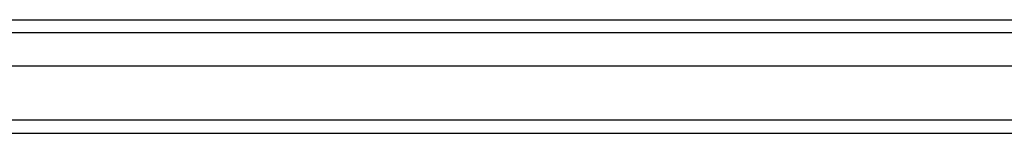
# Model space of a CAD drawing. Header units: inches. Extents: x 16 to 193, y 16 to 114.
# Tile 11 of 87: x 93.413 to 100.913, y 45.753 to 46.619. Entities that reach past the tile are written whole.
import ezdxf

# ---------------------------------------------------------------- set-up
doc = ezdxf.new("R2010")
doc.units = ezdxf.units.IN
doc.header["$MEASUREMENT"] = 0
doc.layers.add('Visible Edges(ANSI)', color=7, linetype='Continuous', lineweight=25)
doc.layers.add('Visible Tangent Edges(ANSI)', color=7, linetype='Continuous', lineweight=25)

msp = doc.modelspace()

# ---------------------------------------------------------------- linework, layer by layer
at = {"layer": 'Visible Edges(ANSI)'}
for p, q in [((86.8103, 46.6191), (115.016, 46.6191)), ((115.2045, 46.2648), (86.6218, 46.2648)), ((86.0121, 45.753), (115.8141, 45.753))]:
    msp.add_line(p, q, dxfattribs=at)
at = {"layer": 'Visible Tangent Edges(ANSI)'}
for p, q in [((115.146, 46.5201), (86.6803, 46.5201)), ((115.8141, 45.852), (86.0121, 45.852))]:
    msp.add_line(p, q, dxfattribs=at)

doc.saveas('drawing.dxf')
